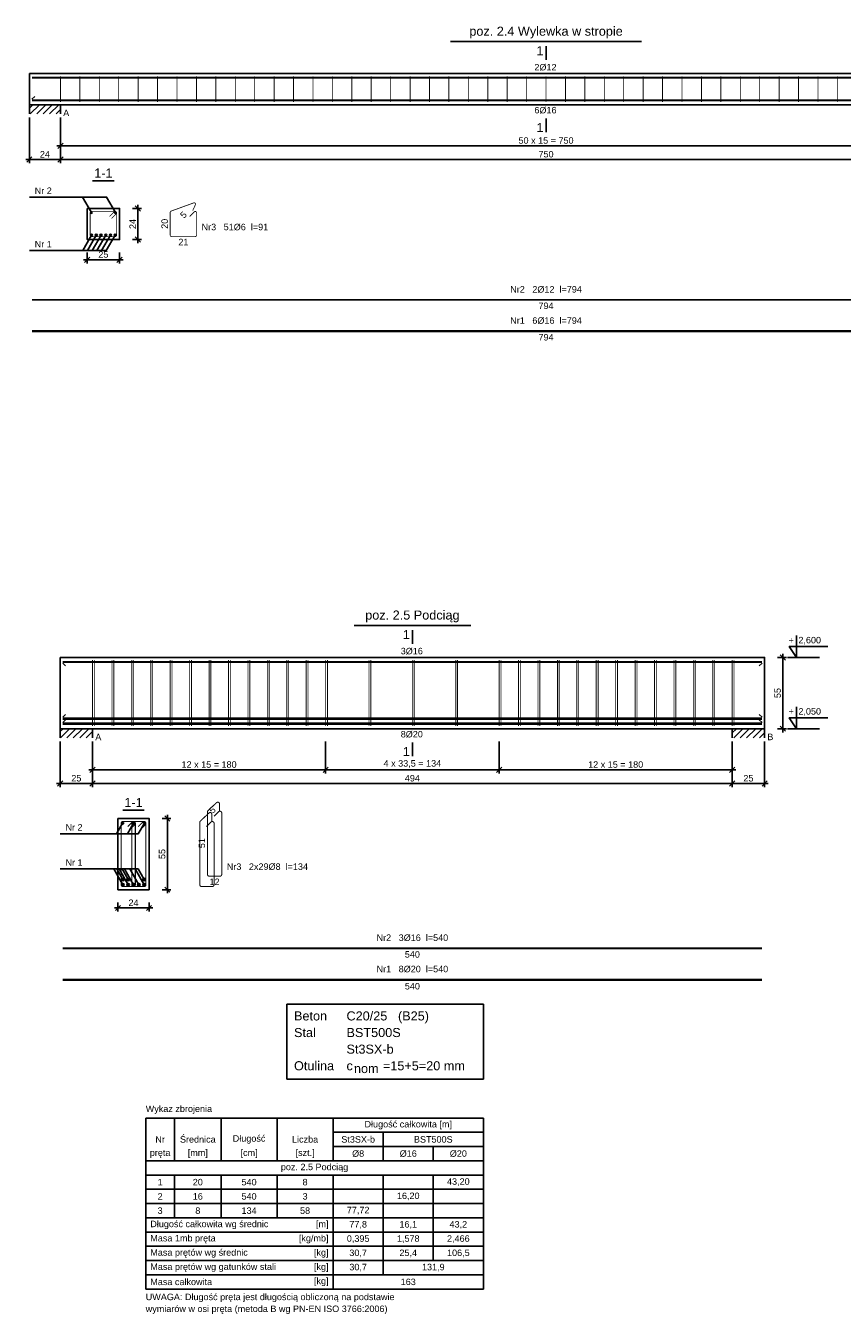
# Model space of a CAD drawing. Header units: millimetres. Extents: x 30042 to 52526, y 144 to 6858.
# Tile 15 of 28: x 41423 to 42053, y 2034 to 3029. Entities that reach past the tile are written whole.
import ezdxf

# ---------------------------------------------------------------- set-up
doc = ezdxf.new("R2010")
doc.units = ezdxf.units.MM
doc.header["$LTSCALE"] = 100
doc.styles.add('SPECBUD_TXT', font='arial.ttf')
doc.dimstyles.new('SPCB_STYLE', dxfattribs={"dimtxt": 5.000001, "dimasz": 4.000001, "dimexe": 2.8, "dimexo": 10.000002, "dimgap": 1.5, "dimtad": 1, "dimdec": 0, "dimzin": 0, "dimdsep": 46, "dimtxsty": 'SPECBUD_TXT', "dimblk": 'OBLIQUE', "dimcen": 0.09, "dimdle": 2.8, "dimclrd": 256, "dimclre": 256, "dimclrt": 256, "dimadec": 0, "dimazin": 0, "dimtfac": 1, "dimtdec": 4, "dimtmove": 0, "dimatfit": 0, "dimfxl": 1, "dimtolj": 1, "dimtzin": 0, "dimarcsym": 0})
pattern_1 = [(45, (0, 0), (-2.5, 2.5), [])]

# ---------------------------------------------------------------- blocks, each defined once
blk = doc.blocks.new('_Oblique')
at = {"color": 0, "linetype": 'ByBlock', "lineweight": -2}
blk.add_line((-0.5, -0.5), (0.5, 0.5), dxfattribs=at)
blk = doc.blocks.new('*D515')
at = {"lineweight": -2, "transparency": 16777216}
for p, q in [((48.91, -184.77), (79.51, -184.77)), ((51.71, -179.17), (51.71, -187.57)), ((76.71, -179.17), (76.71, -187.57))]:
    blk.add_line(p, q, dxfattribs=at)
at = {"layer": 'Defpoints', "color": 0, "transparency": 16777216}
for p in [(51.71, -169.17), (76.71, -169.17), (76.71, -184.77)]:
    blk.add_point(p, dxfattribs=at)
at = {"lineweight": -2, "transparency": 16777216, "xscale": 4.000001, "yscale": 4.000001, "zscale": 4.000001, "rotation": 180}
blk.add_blockref('_Oblique', (51.71, -184.77), dxfattribs=at)
at = {"lineweight": -2, "transparency": 16777216, "xscale": 4.000001, "yscale": 4.000001, "zscale": 4.000001}
blk.add_blockref('_Oblique', (76.71, -184.77), dxfattribs=at)
at = {"transparency": 16777216, "insert": (64.21, -180.72), "char_height": 5, "attachment_point": 5, "style": 'SPECBUD_TXT'}
blk.add_mtext('\\A1;25', dxfattribs=at)
blk = doc.blocks.new('*D516')
at = {"lineweight": -2, "transparency": 16777216}
for p, q in [((86.71, -145.17), (93.62, -145.17)), ((90.82, -142.37), (90.82, -171.97)), ((86.71, -169.17), (93.62, -169.17))]:
    blk.add_line(p, q, dxfattribs=at)
at = {"layer": 'Defpoints', "color": 0, "transparency": 16777216}
for p in [(76.71, -145.17), (76.71, -169.17), (90.82, -169.17)]:
    blk.add_point(p, dxfattribs=at)
at = {"lineweight": -2, "transparency": 16777216, "xscale": 4.000001, "yscale": 4.000001, "zscale": 4.000001}
for p, rotation in [((90.82, -145.17), 90), ((90.82, -169.17), 270)]:
    blk.add_blockref('_Oblique', p, dxfattribs=dict(at, rotation=rotation))
at = {"transparency": 16777216, "insert": (86.81, -157.17), "char_height": 5, "attachment_point": 5, "rotation": 90, "style": 'SPECBUD_TXT'}
blk.add_mtext('\\A1;24', dxfattribs=at)
blk = doc.blocks.new('*D517')
at = {"lineweight": -2, "transparency": 16777216}
for p, q in [((31.06, -75.05), (31.06, -99.59)), ((781.06, -75.05), (781.06, -99.59)), ((28.26, -96.79), (783.86, -96.79))]:
    blk.add_line(p, q, dxfattribs=at)
at = {"layer": 'Defpoints', "color": 0, "transparency": 16777216}
for p in [(31.06, -65.05), (781.06, -65.05), (781.06, -96.79)]:
    blk.add_point(p, dxfattribs=at)
at = {"lineweight": -2, "transparency": 16777216, "xscale": 4.000001, "yscale": 4.000001, "zscale": 4.000001, "rotation": 180}
blk.add_blockref('_Oblique', (31.06, -96.79), dxfattribs=at)
at = {"lineweight": -2, "transparency": 16777216, "xscale": 4.000001, "yscale": 4.000001, "zscale": 4.000001}
blk.add_blockref('_Oblique', (781.06, -96.79), dxfattribs=at)
at = {"transparency": 16777216, "insert": (406.06, -92.74), "char_height": 5, "attachment_point": 5, "style": 'SPECBUD_TXT'}
blk.add_mtext('\\A1;50 x 15 = 750', dxfattribs=at)
blk = doc.blocks.new('*D519')
at = {"lineweight": -2, "transparency": 16777216}
for p, q in [((31.06, -75.05), (31.06, -110.17)), ((781.06, -75.05), (781.06, -110.17)), ((783.86, -107.37), (28.26, -107.37))]:
    blk.add_line(p, q, dxfattribs=at)
at = {"layer": 'Defpoints', "color": 0, "transparency": 16777216}
for p in [(31.06, -65.05), (781.06, -65.05), (31.06, -107.37)]:
    blk.add_point(p, dxfattribs=at)
at = {"lineweight": -2, "transparency": 16777216, "xscale": 4.000001, "yscale": 4.000001, "zscale": 4.000001, "rotation": 180}
blk.add_blockref('_Oblique', (31.06, -107.37), dxfattribs=at)
at = {"lineweight": -2, "transparency": 16777216, "xscale": 4.000001, "yscale": 4.000001, "zscale": 4.000001}
blk.add_blockref('_Oblique', (781.06, -107.37), dxfattribs=at)
at = {"transparency": 16777216, "insert": (406.06, -103.32), "char_height": 5, "attachment_point": 5, "style": 'SPECBUD_TXT'}
blk.add_mtext('\\A1;750', dxfattribs=at)
blk = doc.blocks.new('*D520')
at = {"lineweight": -2, "transparency": 16777216}
for p, q in [((7.06, -75.05), (7.06, -110.17)), ((31.06, -75.05), (31.06, -110.17)), ((4.26, -107.37), (33.86, -107.37))]:
    blk.add_line(p, q, dxfattribs=at)
at = {"layer": 'Defpoints', "color": 0, "transparency": 16777216}
for p in [(7.06, -65.05), (31.06, -65.05), (31.06, -107.37)]:
    blk.add_point(p, dxfattribs=at)
at = {"lineweight": -2, "transparency": 16777216, "xscale": 4.000001, "yscale": 4.000001, "zscale": 4.000001, "rotation": 180}
blk.add_blockref('_Oblique', (7.06, -107.37), dxfattribs=at)
at = {"lineweight": -2, "transparency": 16777216, "xscale": 4.000001, "yscale": 4.000001, "zscale": 4.000001}
blk.add_blockref('_Oblique', (31.06, -107.37), dxfattribs=at)
at = {"transparency": 16777216, "insert": (19.06, -103.36), "char_height": 5, "attachment_point": 5, "style": 'SPECBUD_TXT'}
blk.add_mtext('\\A1;24', dxfattribs=at)
blk = doc.blocks.new('*D524')
at = {"lineweight": -2, "transparency": 16777216}
for p, q in [((48.91, -234.42), (78.51, -234.42)), ((51.71, -230.31), (51.71, -237.22)), ((75.71, -230.31), (75.71, -237.22))]:
    blk.add_line(p, q, dxfattribs=at)
at = {"layer": 'Defpoints', "color": 0, "transparency": 16777216}
for p in [(51.71, -220.31), (75.71, -220.31), (75.71, -234.42)]:
    blk.add_point(p, dxfattribs=at)
at = {"lineweight": -2, "transparency": 16777216, "xscale": 4.000001, "yscale": 4.000001, "zscale": 4.000001, "rotation": 180}
blk.add_blockref('_Oblique', (51.71, -234.42), dxfattribs=at)
at = {"lineweight": -2, "transparency": 16777216, "xscale": 4.000001, "yscale": 4.000001, "zscale": 4.000001}
blk.add_blockref('_Oblique', (75.71, -234.42), dxfattribs=at)
at = {"transparency": 16777216, "insert": (63.71, -230.41), "char_height": 5, "attachment_point": 5, "style": 'SPECBUD_TXT'}
blk.add_mtext('\\A1;24', dxfattribs=at)
blk = doc.blocks.new('*D525')
at = {"lineweight": -2, "transparency": 16777216}
for p, q in [((85.71, -165.31), (92.62, -165.31)), ((89.82, -162.51), (89.82, -223.11)), ((85.71, -220.31), (92.62, -220.31))]:
    blk.add_line(p, q, dxfattribs=at)
at = {"layer": 'Defpoints', "color": 0, "transparency": 16777216}
for p in [(75.71, -165.31), (75.71, -220.31), (89.82, -220.31)]:
    blk.add_point(p, dxfattribs=at)
at = {"lineweight": -2, "transparency": 16777216, "xscale": 4.000001, "yscale": 4.000001, "zscale": 4.000001}
for p, rotation in [((89.82, -165.31), 90), ((89.82, -220.31), 270)]:
    blk.add_blockref('_Oblique', p, dxfattribs=dict(at, rotation=rotation))
at = {"transparency": 16777216, "insert": (85.78, -192.81), "char_height": 5, "attachment_point": 5, "rotation": 90, "style": 'SPECBUD_TXT'}
blk.add_mtext('\\A1;55', dxfattribs=at)
blk = doc.blocks.new('*D526')
at = {"lineweight": -2, "transparency": 16777216}
for p, q in [((212.06, -106.05), (212.06, -130.59)), ((346.06, -106.05), (346.06, -130.59)), ((209.26, -127.79), (348.86, -127.79))]:
    blk.add_line(p, q, dxfattribs=at)
at = {"layer": 'Defpoints', "color": 0, "transparency": 16777216}
for p in [(212.06, -96.05), (346.06, -96.05), (346.06, -127.79)]:
    blk.add_point(p, dxfattribs=at)
at = {"lineweight": -2, "transparency": 16777216, "xscale": 4.000001, "yscale": 4.000001, "zscale": 4.000001, "rotation": 180}
blk.add_blockref('_Oblique', (212.06, -127.79), dxfattribs=at)
at = {"lineweight": -2, "transparency": 16777216, "xscale": 4.000001, "yscale": 4.000001, "zscale": 4.000001}
blk.add_blockref('_Oblique', (346.06, -127.79), dxfattribs=at)
at = {"transparency": 16777216, "insert": (279.06, -123.29), "char_height": 5, "attachment_point": 5, "style": 'SPECBUD_TXT'}
blk.add_mtext('\\A1;4 x 33,5 = 134', dxfattribs=at)
blk = doc.blocks.new('*D527')
at = {"lineweight": -2, "transparency": 16777216}
for p, q in [((346.06, -106.05), (346.06, -130.59)), ((526.06, -106.05), (526.06, -130.59)), ((528.86, -127.79), (343.26, -127.79))]:
    blk.add_line(p, q, dxfattribs=at)
at = {"layer": 'Defpoints', "color": 0, "transparency": 16777216}
for p in [(346.06, -96.05), (526.06, -96.05), (346.06, -127.79)]:
    blk.add_point(p, dxfattribs=at)
at = {"lineweight": -2, "transparency": 16777216, "xscale": 4.000001, "yscale": 4.000001, "zscale": 4.000001, "rotation": 180}
blk.add_blockref('_Oblique', (346.06, -127.79), dxfattribs=at)
at = {"lineweight": -2, "transparency": 16777216, "xscale": 4.000001, "yscale": 4.000001, "zscale": 4.000001}
blk.add_blockref('_Oblique', (526.06, -127.79), dxfattribs=at)
at = {"transparency": 16777216, "insert": (436.06, -123.74), "char_height": 5, "attachment_point": 5, "style": 'SPECBUD_TXT'}
blk.add_mtext('\\A1;12 x 15 = 180', dxfattribs=at)
blk = doc.blocks.new('*D528')
at = {"lineweight": -2, "transparency": 16777216}
for p, q in [((32.06, -106.05), (32.06, -130.59)), ((212.06, -106.05), (212.06, -130.59)), ((29.26, -127.79), (214.86, -127.79))]:
    blk.add_line(p, q, dxfattribs=at)
at = {"layer": 'Defpoints', "color": 0, "transparency": 16777216}
for p in [(32.06, -96.05), (212.06, -96.05), (212.06, -127.79)]:
    blk.add_point(p, dxfattribs=at)
at = {"lineweight": -2, "transparency": 16777216, "xscale": 4.000001, "yscale": 4.000001, "zscale": 4.000001, "rotation": 180}
blk.add_blockref('_Oblique', (32.06, -127.79), dxfattribs=at)
at = {"lineweight": -2, "transparency": 16777216, "xscale": 4.000001, "yscale": 4.000001, "zscale": 4.000001}
blk.add_blockref('_Oblique', (212.06, -127.79), dxfattribs=at)
at = {"transparency": 16777216, "insert": (122.06, -123.74), "char_height": 5, "attachment_point": 5, "style": 'SPECBUD_TXT'}
blk.add_mtext('\\A1;12 x 15 = 180', dxfattribs=at)
blk = doc.blocks.new('*D529')
at = {"lineweight": -2, "transparency": 16777216}
for p, q in [((526.06, -106.05), (526.06, -141.17)), ((551.06, -106.05), (551.06, -141.17)), ((523.26, -138.37), (553.86, -138.37))]:
    blk.add_line(p, q, dxfattribs=at)
at = {"layer": 'Defpoints', "color": 0, "transparency": 16777216}
for p in [(526.06, -96.05), (551.06, -96.05), (551.06, -138.37)]:
    blk.add_point(p, dxfattribs=at)
at = {"lineweight": -2, "transparency": 16777216, "xscale": 4.000001, "yscale": 4.000001, "zscale": 4.000001, "rotation": 180}
blk.add_blockref('_Oblique', (526.06, -138.37), dxfattribs=at)
at = {"lineweight": -2, "transparency": 16777216, "xscale": 4.000001, "yscale": 4.000001, "zscale": 4.000001}
blk.add_blockref('_Oblique', (551.06, -138.37), dxfattribs=at)
at = {"transparency": 16777216, "insert": (538.56, -134.32), "char_height": 5, "attachment_point": 5, "style": 'SPECBUD_TXT'}
blk.add_mtext('\\A1;25', dxfattribs=at)
blk = doc.blocks.new('*D530')
at = {"lineweight": -2, "transparency": 16777216}
for p, q in [((32.06, -106.05), (32.06, -141.17)), ((526.06, -106.05), (526.06, -141.17)), ((528.86, -138.37), (29.26, -138.37))]:
    blk.add_line(p, q, dxfattribs=at)
at = {"layer": 'Defpoints', "color": 0, "transparency": 16777216}
for p in [(32.06, -96.05), (526.06, -96.05), (32.06, -138.37)]:
    blk.add_point(p, dxfattribs=at)
at = {"lineweight": -2, "transparency": 16777216, "xscale": 4.000001, "yscale": 4.000001, "zscale": 4.000001, "rotation": 180}
blk.add_blockref('_Oblique', (32.06, -138.37), dxfattribs=at)
at = {"lineweight": -2, "transparency": 16777216, "xscale": 4.000001, "yscale": 4.000001, "zscale": 4.000001}
blk.add_blockref('_Oblique', (526.06, -138.37), dxfattribs=at)
at = {"transparency": 16777216, "insert": (279.06, -134.32), "char_height": 5, "attachment_point": 5, "style": 'SPECBUD_TXT'}
blk.add_mtext('\\A1;494', dxfattribs=at)
blk = doc.blocks.new('*D531')
at = {"lineweight": -2, "transparency": 16777216}
for p, q in [((7.06, -106.05), (7.06, -141.17)), ((32.06, -106.05), (32.06, -141.17)), ((4.26, -138.37), (34.86, -138.37))]:
    blk.add_line(p, q, dxfattribs=at)
at = {"layer": 'Defpoints', "color": 0, "transparency": 16777216}
for p in [(7.06, -96.05), (32.06, -96.05), (32.06, -138.37)]:
    blk.add_point(p, dxfattribs=at)
at = {"lineweight": -2, "transparency": 16777216, "xscale": 4.000001, "yscale": 4.000001, "zscale": 4.000001, "rotation": 180}
blk.add_blockref('_Oblique', (7.06, -138.37), dxfattribs=at)
at = {"lineweight": -2, "transparency": 16777216, "xscale": 4.000001, "yscale": 4.000001, "zscale": 4.000001}
blk.add_blockref('_Oblique', (32.06, -138.37), dxfattribs=at)
at = {"transparency": 16777216, "insert": (19.56, -134.32), "char_height": 5, "attachment_point": 5, "style": 'SPECBUD_TXT'}
blk.add_mtext('\\A1;25', dxfattribs=at)
blk = doc.blocks.new('*D532')
at = {"lineweight": -2, "transparency": 16777216}
for p, q in [((565.17, -38.25), (565.17, -98.85)), ((561.06, -41.05), (567.97, -41.05)), ((561.06, -96.05), (567.97, -96.05))]:
    blk.add_line(p, q, dxfattribs=at)
at = {"layer": 'Defpoints', "color": 0, "transparency": 16777216}
for p in [(551.06, -41.05), (551.06, -96.05), (565.17, -96.05)]:
    blk.add_point(p, dxfattribs=at)
at = {"lineweight": -2, "transparency": 16777216, "xscale": 4.000001, "yscale": 4.000001, "zscale": 4.000001}
for p, rotation in [((565.17, -41.05), 90), ((565.17, -96.05), 270)]:
    blk.add_blockref('_Oblique', p, dxfattribs=dict(at, rotation=rotation))
at = {"transparency": 16777216, "insert": (561.13, -68.55), "char_height": 5, "attachment_point": 5, "rotation": 90, "style": 'SPECBUD_TXT'}
blk.add_mtext('\\A1;55', dxfattribs=at)
blk = doc.blocks.new('SPC_O6WT2OQE')
h = blk.add_hatch()
h.set_pattern_fill('ANSI31', color=0, style=0)
h.set_pattern_definition(pattern_1)
h.paths.add_polyline_path([(7.06, -72.1), (7.06, -65.05), (31.06, -65.05), (31.06, -72.1)])
h = blk.add_hatch(color=0)
edge = h.paths.add_edge_path()
edge.add_arc((54.905, -148.365), 0.595, 0, 360)
h = blk.add_hatch(color=0)
edge = h.paths.add_edge_path()
edge.add_arc((73.505, -148.365), 0.595, 0, 360)
h = blk.add_hatch(color=0)
edge = h.paths.add_edge_path()
edge.add_arc((55.105, -165.765), 0.795, 0, 360)
h = blk.add_hatch(color=0)
edge = h.paths.add_edge_path()
edge.add_arc((58.745, -165.765), 0.795, 0, 360)
h = blk.add_hatch(color=0)
edge = h.paths.add_edge_path()
edge.add_arc((62.385, -165.765), 0.795, 0, 360)
h = blk.add_hatch(color=0)
edge = h.paths.add_edge_path()
edge.add_arc((66.025, -165.765), 0.795, 0, 360)
h = blk.add_hatch(color=0)
edge = h.paths.add_edge_path()
edge.add_arc((69.665, -165.765), 0.795, 0, 360)
h = blk.add_hatch(color=0)
edge = h.paths.add_edge_path()
edge.add_arc((73.305, -165.765), 0.795, 0, 360)
at = {"color": 0}
for p, q in [((332.31, -16.36), (479.81, -16.36)), ((406.06, -30.47), (406.06, -19.89)), ((9.06, -60.85), (11.18, -58.73)), ((9.06, -60.85), (11.18, -58.73)), ((9.06, -60.85), (11.18, -58.73)), ((9.06, -60.85), (11.18, -58.73)), ((9.06, -60.85), (11.18, -58.73)), ((9.06, -60.85), (11.18, -58.73)), ((406.06, -75.63), (406.06, -86.21)), ((55.91, -123.73), (72.52, -123.73)), ((7.06, -136.43), (35.84, -136.43)), ((7.06, -177.71), (35.84, -177.71))]:
    blk.add_line(p, q, dxfattribs=at)
for points in [[(7.06, -41.05), (805.06, -41.05), (805.06, -65.05), (7.06, -65.05), (7.06, -41.05)], [(7.06, -72.1), (7.06, -65.05), (31.06, -65.05), (31.06, -72.1)], [(35.84, -136.43), (66.62, -136.43), (73.51, -148.37)], [(35.84, -136.43), (48.02, -136.43), (54.91, -148.37)], [(51.71, -145.17), (76.71, -145.17), (76.71, -169.17), (51.71, -169.17), (51.71, -145.17)], [(35.84, -177.71), (48.22, -177.71), (55.11, -165.77)], [(35.84, -177.71), (66.42, -177.71), (73.31, -165.77)], [(35.84, -177.71), (55.5, -177.71), (62.39, -165.77)], [(35.84, -177.71), (59.14, -177.71), (66.03, -165.77)], [(35.84, -177.71), (51.86, -177.71), (58.75, -165.77)], [(35.84, -177.71), (62.78, -177.71), (69.67, -165.77)]]:
    blk.add_lwpolyline(points, dxfattribs=at)
for points, const_width in [([(803.06, -44.25), (9.06, -44.25)], 1.41), ([(803.06, -44.25), (9.06, -44.25)], 1.41), ([(31.06, -63.05), (31.06, -43.05)], 0.66), ([(46.06, -63.05), (46.06, -43.05)], 0.66), ([(61.06, -63.05), (61.06, -43.05)], 0.66), ([(76.06, -63.05), (76.06, -43.05)], 0.66), ([(91.06, -63.05), (91.06, -43.05)], 0.66), ([(106.06, -63.05), (106.06, -43.05)], 0.66), ([(121.06, -63.05), (121.06, -43.05)], 0.66), ([(136.06, -63.05), (136.06, -43.05)], 0.66), ([(151.06, -63.05), (151.06, -43.05)], 0.66), ([(166.06, -63.05), (166.06, -43.05)], 0.66), ([(181.06, -63.05), (181.06, -43.05)], 0.66), ([(196.06, -63.05), (196.06, -43.05)], 0.66), ([(211.06, -63.05), (211.06, -43.05)], 0.66), ([(226.06, -63.05), (226.06, -43.05)], 0.66), ([(241.06, -63.05), (241.06, -43.05)], 0.66), ([(256.06, -63.05), (256.06, -43.05)], 0.66), ([(271.06, -63.05), (271.06, -43.05)], 0.66), ([(286.06, -63.05), (286.06, -43.05)], 0.66), ([(301.06, -63.05), (301.06, -43.05)], 0.66), ([(316.06, -63.05), (316.06, -43.05)], 0.66), ([(331.06, -63.05), (331.06, -43.05)], 0.66), ([(346.06, -63.05), (346.06, -43.05)], 0.66), ([(361.06, -63.05), (361.06, -43.05)], 0.66), ([(376.06, -63.05), (376.06, -43.05)], 0.66), ([(391.06, -63.05), (391.06, -43.05)], 0.66), ([(406.06, -63.05), (406.06, -43.05)], 0.66), ([(421.06, -63.05), (421.06, -43.05)], 0.66), ([(436.06, -63.05), (436.06, -43.05)], 0.66), ([(451.06, -63.05), (451.06, -43.05)], 0.66), ([(466.06, -63.05), (466.06, -43.05)], 0.66), ([(481.06, -63.05), (481.06, -43.05)], 0.66), ([(496.06, -63.05), (496.06, -43.05)], 0.66), ([(511.06, -63.05), (511.06, -43.05)], 0.66), ([(526.06, -63.05), (526.06, -43.05)], 0.66), ([(541.06, -63.05), (541.06, -43.05)], 0.66), ([(556.06, -63.05), (556.06, -43.05)], 0.66), ([(571.06, -63.05), (571.06, -43.05)], 0.66), ([(586.06, -63.05), (586.06, -43.05)], 0.66), ([(601.06, -63.05), (601.06, -43.05)], 0.66), ([(616.06, -63.05), (616.06, -43.05)], 0.66), ([(631.06, -63.05), (631.06, -43.05)], 0.66), ([(803.06, -61.65), (9.06, -61.65)], 1.6), ([(803.06, -61.65), (9.06, -61.65)], 1.6), ([(803.06, -61.65), (9.06, -61.65)], 1.6), ([(803.06, -61.65), (9.06, -61.65)], 1.6), ([(803.06, -61.65), (9.06, -61.65)], 1.6), ([(803.06, -61.65), (9.06, -61.65)], 1.6), ([(803.06, -215.7), (9.06, -215.7)], 1.41), ([(803.06, -239.88), (9.06, -239.88)], 1.6)]:
    blk.add_lwpolyline(points, dxfattribs=dict(at, const_width=const_width))
at = {"color": 0, "const_width": 0.6}
for points in [[(69.08, -151.31), (72.62, -147.78, -0.666982), (74.41, -148.52), (74.41, -165.82, -0.412823), (73.36, -166.87), (55.06, -166.87, -0.412823), (54.01, -165.82), (54.01, -148.52, -0.412823), (55.06, -147.47), (73.36, -147.47, -0.66699), (74.1, -149.26), (70.57, -152.8)], [(130.88, -151.31), (134.42, -147.78, -0.66698), (136.21, -148.52), (136.21, -165.82, -0.412823), (135.16, -166.87), (116.86, -166.87, -0.412823), (115.81, -165.82), (115.81, -148.21, -0.317716), (116.5, -147.22), (133.99, -140.85, -0.668637), (135.3, -142.28), (133.19, -146.81)]]:
    blk.add_lwpolyline(points, format="xyb", dxfattribs=at)
at = {"color": 0}
for centre, radius in [((54.905, -148.365), 0.595), ((73.505, -148.365), 0.595), ((55.105, -165.765), 0.795), ((58.745, -165.765), 0.795), ((62.385, -165.765), 0.795), ((66.025, -165.765), 0.795), ((69.665, -165.765), 0.795), ((73.305, -165.765), 0.795)]:
    blk.add_circle(centre, radius, dxfattribs=at)
at = {"color": 0, "style": 'SPECBUD_TXT'}
for s, insert, char_height, attachment_point in [('poz. 2.4 Wylewka w stropie', (406.06, -13.93), 7, 8), ('1', (404.09, -19.89), 7, 3), ('2%%C12', (397.06, -33.62), 5, 1), ('A', (33.18, -68.91), 5, 1), ('6%%C16', (397.06, -66.79), 5, 1), ('1', (404.09, -86.21), 7, 9), ('1-1', (64.21, -121.3), 7, 8), ('Nr 2', (11.17, -129), 5, 1), ('Nr3   51%%C6  l=91', (140.04, -156.99), 5, 1), ('21', (126.01, -168.58), 5, 2), ('Nr 1', (11.17, -170.28), 5, 1), ('Nr2   2%%C12  l=794', (406.06, -205.12), 5, 2), ('794', (406.06, -217.81), 5, 2), ('Nr1   6%%C16  l=794', (406.06, -229.2), 5, 2), ('794', (406.06, -242.09), 5, 2)]:
    blk.add_mtext(s, dxfattribs=dict(at, insert=insert, char_height=char_height, attachment_point=attachment_point))
at = {"color": 0, "char_height": 5, "attachment_point": 8, "style": 'SPECBUD_TXT'}
for s, insert, rotation in [('5', (127.84, -151.93), 45), ('20', (114.1, -157.01), 90)]:
    blk.add_mtext(s, dxfattribs=dict(at, insert=insert, rotation=rotation))
at = {"color": 0}
for base, p1, p2, picture, middle in [((31.06, -107.37), (7.06, -65.05), (31.06, -65.05), '*D520', (19.06, -103.36)), ((31.06, -107.37), (781.06, -65.05), (31.06, -65.05), '*D519', (406.06, -103.317)), ((76.71, -184.77), (51.71, -169.17), (76.71, -169.17), '*D515', (64.21, -180.717))]:
    dim = blk.add_linear_dim(base=base, p1=p1, p2=p2, dimstyle='SPCB_STYLE', dxfattribs=at)
    dim.commit()
    dim.dimension.update_dxf_attribs({"geometry": picture, "text_midpoint": middle})
dim = blk.add_linear_dim(base=(781.06, -96.79), p1=(31.06, -65.05), p2=(781.06, -65.05), text='50 x 15 = <>', dimstyle='SPCB_STYLE', dxfattribs=at)
dim.commit()
dim.dimension.update_dxf_attribs({"geometry": '*D517', "text_midpoint": (406.06, -92.737)})
dim = blk.add_linear_dim(base=(90.82, -169.17), p1=(76.71, -145.17), p2=(76.71, -169.17), angle=90, dimstyle='SPCB_STYLE', dxfattribs=at)
dim.commit()
dim.dimension.update_dxf_attribs({"geometry": '*D516', "text_midpoint": (86.81, -157.17)})
blk = doc.blocks.new('SPC_6QBT8IO4')
h = blk.add_hatch()
h.set_pattern_fill('ANSI31', color=256, style=0)
h.set_pattern_definition(pattern_1)
h.paths.add_polyline_path([(7.06, -103.1), (7.06, -96.05), (32.06, -96.05), (32.06, -103.1)])
h = blk.add_hatch()
h.set_pattern_fill('ANSI31', color=256, style=0)
h.set_pattern_definition(pattern_1)
h.paths.add_polyline_path([(526.06, -103.1), (526.06, -96.05), (551.06, -96.05), (551.06, -103.1)])
h = blk.add_hatch(color=256)
edge = h.paths.add_edge_path()
edge.add_arc((55.3, -168.91), 0.795, 0, 360)
h = blk.add_hatch(color=256)
edge = h.paths.add_edge_path()
edge.add_arc((63.7, -168.91), 0.795, 0, 360)
h = blk.add_hatch(color=256)
edge = h.paths.add_edge_path()
edge.add_arc((72.11, -168.91), 0.795, 0, 360)
h = blk.add_hatch(color=256)
edge = h.paths.add_edge_path()
edge.add_arc((55.51, -212.5), 0.995, 0, 360)
h = blk.add_hatch(color=256)
edge = h.paths.add_edge_path()
edge.add_arc((55.51, -216.5), 0.995, 0, 360)
h = blk.add_hatch(color=256)
edge = h.paths.add_edge_path()
edge.add_arc((59.6, -212.5), 0.995, 0, 360)
h = blk.add_hatch(color=256)
edge = h.paths.add_edge_path()
edge.add_arc((59.6, -216.5), 0.995, 0, 360)
h = blk.add_hatch(color=256)
edge = h.paths.add_edge_path()
edge.add_arc((63.7, -216.5), 0.995, 0, 360)
h = blk.add_hatch(color=256)
edge = h.paths.add_edge_path()
edge.add_arc((67.81, -216.5), 0.995, 0, 360)
h = blk.add_hatch(color=256)
edge = h.paths.add_edge_path()
edge.add_arc((71.91, -212.5), 0.995, 0, 360)
h = blk.add_hatch(color=256)
edge = h.paths.add_edge_path()
edge.add_arc((71.91, -216.5), 0.995, 0, 360)
for p, q in [((234.05, -16.36), (324.08, -16.36)), ((279.06, -30.47), (279.06, -19.89)), ((9.06, -45.45), (11.18, -47.57)), ((9.06, -45.45), (11.18, -47.57)), ((9.06, -45.45), (11.18, -47.57)), ((549.06, -45.45), (546.94, -47.57)), ((549.06, -45.45), (546.94, -47.57)), ((549.06, -45.45), (546.94, -47.57)), ((568.7, -41.05), (593.38, -41.05)), ((9.06, -87.25), (11.18, -85.13)), ((9.06, -87.25), (11.18, -85.13)), ((9.06, -87.25), (11.18, -85.13)), ((9.06, -91.25), (11.18, -89.13)), ((9.06, -91.25), (11.18, -89.13)), ((9.06, -91.25), (11.18, -89.13)), ((9.06, -91.25), (11.18, -89.13)), ((9.06, -91.25), (11.18, -89.13)), ((549.06, -87.25), (546.94, -85.13)), ((549.06, -87.25), (546.94, -85.13)), ((549.06, -87.25), (546.94, -85.13)), ((549.06, -91.25), (546.94, -89.13)), ((549.06, -91.25), (546.94, -89.13)), ((549.06, -91.25), (546.94, -89.13)), ((549.06, -91.25), (546.94, -89.13)), ((549.06, -91.25), (546.94, -89.13)), ((568.7, -96.05), (593.38, -96.05)), ((279.06, -106.63), (279.06, -117.21)), ((55.41, -158.96), (72.02, -158.96)), ((7.06, -177.12), (35.84, -177.12)), ((7.06, -204.3), (35.84, -204.3)), ((73.13, -396.61), (333.9, -396.61)), ((73.13, -528.61), (73.13, -396.61)), ((95.38, -429.61), (95.38, -396.61)), ((131.33, -429.61), (131.33, -396.61)), ((174.58, -429.61), (174.58, -396.61)), ((217.83, -429.61), (217.83, -396.61)), ((333.9, -528.61), (333.9, -396.61)), ((217.83, -407.61), (333.9, -407.61)), ((256.52, -429.61), (256.52, -407.61)), ((217.83, -418.61), (333.9, -418.61)), ((295.21, -418.61), (295.21, -429.61)), ((73.13, -429.61), (333.9, -429.61)), ((73.13, -440.61), (333.9, -440.61)), ((95.38, -473.61), (95.38, -440.61)), ((131.33, -473.61), (131.33, -440.61)), ((174.58, -473.61), (174.58, -440.61)), ((217.83, -528.61), (217.83, -440.61)), ((256.52, -517.61), (256.52, -440.61)), ((295.21, -506.61), (295.21, -440.61)), ((73.13, -451.61), (333.9, -451.61)), ((73.13, -462.61), (333.9, -462.61)), ((73.13, -473.61), (333.9, -473.61)), ((73.13, -484.61), (333.9, -484.61)), ((73.13, -495.61), (333.9, -495.61)), ((73.13, -506.61), (333.9, -506.61)), ((73.13, -517.61), (333.9, -517.61)), ((73.13, -528.61), (333.9, -528.61))]:
    blk.add_line(p, q)
for points in [[(575.75, -24.12), (575.75, -41.05), (570.11, -32.59), (599.84, -32.59)], [(7.06, -41.05), (551.06, -41.05), (551.06, -96.05), (7.06, -96.05), (7.06, -41.05)], [(575.75, -79.12), (575.75, -96.05), (570.11, -87.59), (599.84, -87.59)], [(7.06, -103.1), (7.06, -96.05), (32.06, -96.05), (32.06, -103.1)], [(526.06, -103.1), (526.06, -96.05), (551.06, -96.05), (551.06, -103.1)], [(35.84, -177.12), (58.97, -177.12), (63.71, -168.91)], [(35.84, -177.12), (67.37, -177.12), (72.11, -168.91)], [(35.84, -177.12), (50.57, -177.12), (55.31, -168.91)], [(51.71, -165.31), (75.71, -165.31), (75.71, -220.31), (51.71, -220.31), (51.71, -165.31)], [(35.84, -204.3), (48.46, -204.3), (55.51, -216.51)], [(35.84, -204.3), (64.86, -204.3), (71.91, -216.51)], [(35.84, -204.3), (56.66, -204.3), (63.71, -216.51)], [(35.84, -204.3), (60.76, -204.3), (67.81, -216.51)], [(35.84, -204.3), (52.56, -204.3), (59.61, -216.51)], [(35.84, -204.3), (50.77, -204.3), (55.51, -212.51)], [(35.84, -204.3), (67.17, -204.3), (71.91, -212.51)], [(35.84, -204.3), (54.87, -204.3), (59.61, -212.51)]]:
    blk.add_lwpolyline(points)
for points, const_width in [([(549.06, -44.65), (9.06, -44.65)], 1.6), ([(549.06, -44.65), (9.06, -44.65)], 1.6), ([(549.06, -44.65), (9.06, -44.65)], 1.6), ([(32.06, -94.05), (32.06, -43.05)], 0.66), ([(33.47, -94.05), (33.47, -43.05)], 0.66), ([(47.06, -94.05), (47.06, -43.05)], 0.66), ([(48.47, -94.05), (48.47, -43.05)], 0.66), ([(62.06, -94.05), (62.06, -43.05)], 0.66), ([(63.47, -94.05), (63.47, -43.05)], 0.66), ([(77.06, -94.05), (77.06, -43.05)], 0.66), ([(78.47, -94.05), (78.47, -43.05)], 0.66), ([(92.06, -94.05), (92.06, -43.05)], 0.66), ([(93.47, -94.05), (93.47, -43.05)], 0.66), ([(107.06, -94.05), (107.06, -43.05)], 0.66), ([(108.47, -94.05), (108.47, -43.05)], 0.66), ([(122.06, -94.05), (122.06, -43.05)], 0.66), ([(123.47, -94.05), (123.47, -43.05)], 0.66), ([(137.06, -94.05), (137.06, -43.05)], 0.66), ([(138.47, -94.05), (138.47, -43.05)], 0.66), ([(152.06, -94.05), (152.06, -43.05)], 0.66), ([(153.47, -94.05), (153.47, -43.05)], 0.66), ([(167.06, -94.05), (167.06, -43.05)], 0.66), ([(168.47, -94.05), (168.47, -43.05)], 0.66), ([(182.06, -94.05), (182.06, -43.05)], 0.66), ([(183.47, -94.05), (183.47, -43.05)], 0.66), ([(197.06, -94.05), (197.06, -43.05)], 0.66), ([(198.47, -94.05), (198.47, -43.05)], 0.66), ([(212.06, -94.05), (212.06, -43.05)], 0.66), ([(212.06, -94.05), (212.06, -43.05)], 0.66), ([(213.47, -94.05), (213.47, -43.05)], 0.66), ([(213.47, -94.05), (213.47, -43.05)], 0.66), ([(245.56, -94.05), (245.56, -43.05)], 0.66), ([(246.97, -94.05), (246.97, -43.05)], 0.66), ([(279.06, -94.05), (279.06, -43.05)], 0.66), ([(280.47, -94.05), (280.47, -43.05)], 0.66), ([(312.56, -94.05), (312.56, -43.05)], 0.66), ([(313.97, -94.05), (313.97, -43.05)], 0.66), ([(346.06, -94.05), (346.06, -43.05)], 0.66), ([(346.06, -94.05), (346.06, -43.05)], 0.66), ([(347.47, -94.05), (347.47, -43.05)], 0.66), ([(347.47, -94.05), (347.47, -43.05)], 0.66), ([(361.06, -94.05), (361.06, -43.05)], 0.66), ([(362.47, -94.05), (362.47, -43.05)], 0.66), ([(376.06, -94.05), (376.06, -43.05)], 0.66), ([(377.47, -94.05), (377.47, -43.05)], 0.66), ([(391.06, -94.05), (391.06, -43.05)], 0.66), ([(392.47, -94.05), (392.47, -43.05)], 0.66), ([(406.06, -94.05), (406.06, -43.05)], 0.66), ([(407.47, -94.05), (407.47, -43.05)], 0.66), ([(421.06, -94.05), (421.06, -43.05)], 0.66), ([(422.47, -94.05), (422.47, -43.05)], 0.66), ([(436.06, -94.05), (436.06, -43.05)], 0.66), ([(437.47, -94.05), (437.47, -43.05)], 0.66), ([(451.06, -94.05), (451.06, -43.05)], 0.66), ([(452.47, -94.05), (452.47, -43.05)], 0.66), ([(466.06, -94.05), (466.06, -43.05)], 0.66), ([(467.47, -94.05), (467.47, -43.05)], 0.66), ([(481.06, -94.05), (481.06, -43.05)], 0.66), ([(482.47, -94.05), (482.47, -43.05)], 0.66), ([(496.06, -94.05), (496.06, -43.05)], 0.66), ([(497.47, -94.05), (497.47, -43.05)], 0.66), ([(511.06, -94.05), (511.06, -43.05)], 0.66), ([(512.47, -94.05), (512.47, -43.05)], 0.66), ([(526.06, -94.05), (526.06, -43.05)], 0.66), ([(527.47, -94.05), (527.47, -43.05)], 0.66), ([(549.06, -88.25), (9.06, -88.25)], 2), ([(549.06, -88.25), (9.06, -88.25)], 2), ([(549.06, -88.25), (9.06, -88.25)], 2), ([(549.06, -92.25), (9.06, -92.25)], 2), ([(549.06, -92.25), (9.06, -92.25)], 2), ([(549.06, -92.25), (9.06, -92.25)], 2), ([(549.06, -92.25), (9.06, -92.25)], 2), ([(549.06, -92.25), (9.06, -92.25)], 2), ([(549.06, -265.55), (9.06, -265.55)], 1.6), ([(549.06, -289.93), (9.06, -289.93)], 2)]:
    blk.add_lwpolyline(points, dxfattribs=dict(const_width=const_width))
at = {"const_width": 0.8}
for points in [[(125.88, -163.66), (129.42, -160.12, -0.665067), (131.81, -161.11), (131.81, -208.51, -0.412122), (130.41, -209.91), (122.21, -209.91, -0.41213), (120.81, -208.51), (120.81, -160.32, -0.20658), (121.26, -159.29), (127.83, -153.16, -0.674477), (130.18, -154.24), (130.01, -159.23)], [(59.18, -171.66), (62.72, -168.12, -0.665068), (65.11, -169.11), (65.11, -216.51, -0.41213), (63.71, -217.91), (55.51, -217.91, -0.41213), (54.11, -216.51), (54.11, -169.11, -0.41213), (55.51, -167.71), (63.71, -167.71, -0.665065), (64.7, -170.1), (61.16, -173.64)], [(67.38, -171.66), (70.92, -168.12, -0.665063), (73.31, -169.11), (73.31, -216.51, -0.41213), (71.91, -217.91), (63.71, -217.91, -0.41213), (62.31, -216.51), (62.31, -169.11, -0.41213), (63.71, -167.71), (71.91, -167.71, -0.665068), (72.9, -170.1), (69.36, -173.64)], [(119.98, -171.66), (123.52, -168.12, -0.665068), (125.91, -169.11), (125.91, -216.51, -0.41213), (124.51, -217.91), (116.31, -217.91, -0.41213), (114.91, -216.51), (114.91, -168.32, -0.20658), (115.36, -167.29), (121.93, -161.16, -0.674482), (124.28, -162.24), (124.11, -167.23)]]:
    blk.add_lwpolyline(points, format="xyb", dxfattribs=at)
blk.add_lwpolyline([(182.21, -308.8), (333.9, -308.8), (333.9, -366.5), (182.21, -366.5)], close=True)
for centre, radius in [((55.3, -168.91), 0.795), ((63.7, -168.91), 0.795), ((72.11, -168.91), 0.795), ((55.51, -212.5), 0.995), ((55.51, -216.5), 0.995), ((59.6, -212.5), 0.995), ((59.6, -216.5), 0.995), ((63.7, -216.5), 0.995), ((67.81, -216.5), 0.995), ((71.91, -212.5), 0.995), ((71.91, -216.5), 0.995)]:
    blk.add_circle(centre, radius)
at = {"style": 'SPECBUD_TXT'}
for s, insert, char_height, attachment_point in [('poz. 2.5 Podciąg', (279.06, -13.93), 7, 8), ('1', (277.09, -19.89), 7, 3), ('+', (569.55, -25.16), 5, 1), ('2,600', (577.16, -25.16), 5, 1), ('3%%C16', (270.06, -33.62), 5, 1), ('+', (569.55, -80.16), 5, 1), ('2,050', (577.16, -80.16), 5, 1), ('8%%C20', (270.06, -97.79), 5, 1), ('A', (34.18, -99.91), 5, 1), ('1', (277.09, -117.21), 7, 9), ('B', (553.18, -99.91), 5, 1), ('1-1', (63.71, -156.53), 7, 8), ('Nr 2', (11.17, -169.69), 5, 1), ('Nr 1', (11.17, -196.87), 5, 1), ('Nr3   2x29%%C8  l=134', (135.74, -200.03), 5, 1), ('12', (126.31, -211.72), 5, 2), ('Nr2   3%%C16  l=540', (279.06, -254.87), 5, 2), ('540', (279.06, -267.76), 5, 2), ('Nr1   8%%C20  l=540', (279.06, -279.05), 5, 2), ('540', (279.06, -292.34), 5, 2), ('  Beton', (182.21, -314.26), 7, 1), ('C20/25', (228.18, -314.26), 7, 1), (' (B25)', (265.24, -314.26), 7, 1), ('  Stal', (182.21, -327.09), 7, 1), ('BST500S', (228.18, -327.09), 7, 1), ('St3SX-b', (228.18, -339.92), 7, 1), ('  Otulina ', (182.21, -352.75), 7, 1), ('c', (228.18, -352.75), 7, 1), ('nom', (233.94, -354.88), 7, 1), ('=15+5=20 mm', (256.3, -352.75), 7, 1), ('Wykaz zbrojenia', (73.13, -390.19), 5, 4), ('Długość całkowita [m]', (275.86, -402.1), 5, 5), ('Nr', (84.25, -413.1), 5, 5), ('Średnica', (113.35, -413.1), 5, 5), ('Długość', (152.95, -413.1), 5, 5), ('Liczba', (196.2, -413.1), 5, 5), ('St3SX-b', (237.17, -413.1), 5, 5), ('BST500S', (295.21, -413.1), 5, 5), ('pręta', (84.25, -424.1), 5, 5), ('[mm]', (113.35, -424.1), 5, 5), ('[cm]', (152.95, -424.1), 5, 5), ('[szt.]', (196.2, -424.1), 5, 5), ('%%C8', (237.17, -424.1), 5, 5), ('%%C16', (275.86, -424.1), 5, 5), ('%%C20', (314.55, -424.1), 5, 5), ('poz. 2.5 Podciąg', (203.51, -435.1), 5, 5), ('1', (84.25, -446.1), 5, 5), ('20', (113.35, -446.1), 5, 5), ('540', (152.95, -446.1), 5, 5), ('8', (196.2, -446.1), 5, 5), ('43,20', (314.55, -446.1), 5, 5), ('2', (84.25, -457.1), 5, 5), ('16', (113.35, -457.1), 5, 5), ('540', (152.95, -457.1), 5, 5), ('3', (196.2, -457.1), 5, 5), ('16,20', (275.86, -457.1), 5, 5), ('3', (84.25, -468.1), 5, 5), ('8', (113.35, -468.1), 5, 5), ('134', (152.95, -468.1), 5, 5), ('58', (196.2, -468.1), 5, 5), ('77,72', (237.17, -468.1), 5, 5), ('Długość całkowita wg średnic', (76.66, -479.1), 5, 4), ('[m]', (214.3, -479.1), 5, 6), ('77,8', (237.17, -479.1), 5, 5), ('16,1', (275.86, -479.1), 5, 5), ('43,2', (314.55, -479.1), 5, 5), ('Masa 1mb pręta', (76.66, -490.1), 5, 4), ('[kg/mb]', (214.3, -490.1), 5, 6), ('0,395', (237.17, -490.1), 5, 5), ('1,578', (275.86, -490.1), 5, 5), ('2,466', (314.55, -490.1), 5, 5), ('Masa prętów wg średnic', (76.66, -501.1), 5, 4), ('[kg]', (214.3, -501.1), 5, 6), ('30,7', (237.17, -501.1), 5, 5), ('25,4', (275.86, -501.1), 5, 5), ('106,5', (314.55, -501.1), 5, 5), ('Masa prętów wg gatunków stali', (76.66, -512.1), 5, 4), ('[kg]', (214.3, -512.1), 5, 6), ('30,7', (237.17, -512.1), 5, 5), ('131,9', (295.21, -512.1), 5, 5), ('Masa całkowita', (76.66, -523.1), 5, 4), ('[kg]', (214.3, -523.1), 5, 6), ('163', (275.86, -523.1), 5, 5), ('UWAGA: Długość pręta jest długością obliczoną na podstawie ', (73.13, -532.18), 5, 1), ('wymiarów w osi pręta (metoda B wg PN-EN ISO 3766:2006)', (73.13, -541.35), 5, 1)]:
    blk.add_mtext(s, dxfattribs=dict(at, insert=insert, char_height=char_height, attachment_point=attachment_point))
at = {"char_height": 5, "attachment_point": 8, "style": 'SPECBUD_TXT'}
for s, insert, rotation in [('5', (126.37, -160.61), 45), ('51', (119, -184.41), 90)]:
    blk.add_mtext(s, dxfattribs=dict(at, insert=insert, rotation=rotation))
for base, p1, p2, picture, middle in [((565.17, -96.05), (551.06, -41.05), (551.06, -96.05), '*D532', (561.13, -68.55)), ((89.82, -220.31), (75.71, -165.31), (75.71, -220.31), '*D525', (85.78, -192.81))]:
    dim = blk.add_linear_dim(base=base, p1=p1, p2=p2, angle=90, dimstyle='SPCB_STYLE')
    dim.commit()
    dim.dimension.update_dxf_attribs({"geometry": picture, "text_midpoint": middle})
for base, p1, p2, picture, middle in [((32.06, -138.37), (7.06, -96.05), (32.06, -96.05), '*D531', (19.56, -134.32)), ((32.06, -138.37), (526.06, -96.05), (32.06, -96.05), '*D530', (279.06, -134.32)), ((551.06, -138.37), (526.06, -96.05), (551.06, -96.05), '*D529', (538.56, -134.32)), ((75.71, -234.42), (51.71, -220.31), (75.71, -220.31), '*D524', (63.71, -230.41))]:
    dim = blk.add_linear_dim(base=base, p1=p1, p2=p2, dimstyle='SPCB_STYLE')
    dim.commit()
    dim.dimension.update_dxf_attribs({"geometry": picture, "text_midpoint": middle})
for base, p1, p2, text, picture, middle in [((212.06, -127.79), (32.06, -96.05), (212.06, -96.05), '12 x 15 = <>', '*D528', (122.06, -123.74)), ((346.06, -127.79), (212.06, -96.05), (346.06, -96.05), '4 x 33,5 = <>', '*D526', (279.06, -123.29)), ((346.06, -127.79), (526.06, -96.05), (346.06, -96.05), '12 x 15 = <>', '*D527', (436.06, -123.74))]:
    dim = blk.add_linear_dim(base=base, p1=p1, p2=p2, text=text, dimstyle='SPCB_STYLE')
    dim.commit()
    dim.dimension.update_dxf_attribs({"geometry": picture, "text_midpoint": middle})

msp = doc.modelspace()

# ---------------------------------------------------------------- block references
at = {"color": 0}
msp.add_blockref('SPC_O6WT2OQE', (41418.47, 3033.28), dxfattribs=at)
msp.add_blockref('SPC_6QBT8IO4', (41442.25, 2582.55))

doc.saveas('drawing.dxf')
